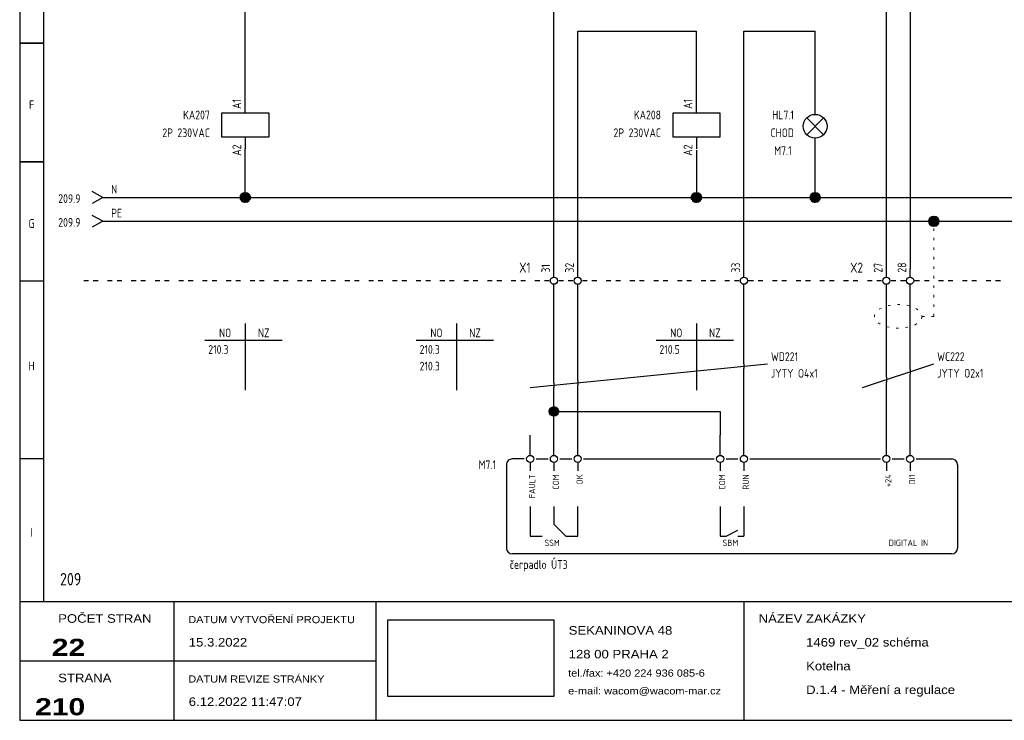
# Model space of a CAD drawing. Header units: millimetres. Extents: x 8 to 412, y 5 to 282.
# Tile 1 of 3: x 8 to 215, y 5 to 152. Entities that reach past the tile are written whole.
import ezdxf
from ezdxf.enums import TextEntityAlignment as Align

# ---------------------------------------------------------------- set-up
doc = ezdxf.new("R2010")
doc.units = ezdxf.units.MM
doc.linetypes.add('Caddy_Dot', pattern=[2, 0.5, -1.5])
doc.linetypes.add('Caddy_Solid', pattern=[0])
doc.layers.add('Caddy_1', color=7, linetype='Caddy_Solid', lineweight=25)
doc.layers.add('Caddy_4', color=7, linetype='Caddy_Dot', lineweight=18)
doc.styles.add('Caddy_Arial', font='arial.ttf', dxfattribs={"width": 1.1})
doc.styles.add('Caddy_Arial Black', font='ariblk.ttf', dxfattribs={"width": 1.1})
doc.styles.add('Caddy_Vectorfont1p', font='isocp___.ttf', dxfattribs={"width": 0.9})
picture_1 = doc.add_image_def('image1.jpg', size_in_pixel=(1084, 500))
pattern_1 = [(28.64789, (0, 0), (-0.047942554, 0.087758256), []), (118.64789, (0, 0), (-0.087758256, -0.047942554), [])]

# ---------------------------------------------------------------- blocks, each defined once
blk = doc.blocks.new('4ADCC00A1052')
at = {"layer": 'Caddy_1', "color": 7, "linetype": 'Caddy_Solid', "lineweight": 25}
for p, q in [((7.5, 282.5), (7.5, 5)), ((12.5, 277.5), (12.5, 30)), ((12.5, 147.5), (7.5, 147.5)), ((7.5, 147.5), (12.5, 147.5)), ((12.5, 122.5), (7.5, 122.5)), ((7.5, 122.5), (12.5, 122.5)), ((7.5, 97.5), (12.5, 97.5)), ((12.5, 60), (7.5, 60)), ((7.5, 30), (412.5, 30)), ((40, 5), (40, 30)), ((82.5, 30), (82.5, 5)), ((160, 30), (160, 5)), ((7.5, 17.5), (82.5, 17.5)), ((7.5, 5), (412.5, 5))]:
    blk.add_line(p, q, dxfattribs=at)
at = {"layer": 'Caddy_1', "color": 7, "lineweight": 25, "style": 'Caddy_Vectorfont1p', "width": 0.9}
for s, p in [('F', (10, 133.61)), ('G', (10, 108.61)), ('H', (10, 78.61)), ('I', (10, 43.61))]:
    blk.add_text(s, height=1.84, dxfattribs=at).set_placement(p, align=Align.CENTER)
at = {"layer": 'Caddy_1', "color": 1, "lineweight": 25, "true_color": 0xff0000, "style": 'Caddy_Vectorfont1p', "width": 0.9}
blk.add_text('209', height=2.625, dxfattribs=at).set_placement((16, 33.38))
at = {"layer": 'Caddy_1', "color": 7, "lineweight": 25, "style": 'Caddy_Arial', "width": 1.1}
for s, height, p in [('POČET STRAN', 1.8, (15.6, 25.52)), ('DATUM VYTVOŘENÍ PROJEKTU', 1.5, (43, 25.44)), ('NÁZEV ZAKÁZKY', 1.8, (163.1, 25.52)), ('SEKANINOVA 48', 1.8, (123.1, 23.02)), ('15.3.2022', 1.8, (43.1, 20.52)), ('1469 rev_02 schéma', 1.8, (173.1, 20.52)), ('128 00 PRAHA 2', 1.8, (123.1, 18.02)), ('Kotelna', 1.8, (173.1, 15.52)), ('STRANA', 1.8, (15.6, 13.02)), ('DATUM REVIZE STRÁNKY', 1.5, (43, 12.94)), ('tel./fax: +420 224 936 085-6', 1.5, (123, 14.19)), ('D.1.4 - Měření a regulace', 1.8, (173.1, 10.52)), ('e-mail: wacom@wacom-mar.cz', 1.5, (123, 10.44)), ('6.12.2022 11:47:07', 1.8, (43.1, 8.02))]:
    blk.add_text(s, height=height, dxfattribs=at).set_placement(p)
at = {"layer": 'Caddy_1', "color": 7, "lineweight": 25, "style": 'Caddy_Arial Black', "width": 1.1}
for s, p in [('22', (21.3, 18.55)), ('210', (21.3, 6.05))]:
    blk.add_text(s, height=3.6, dxfattribs=at).set_placement(p, align=Align.RIGHT)
at = {"color": 18, "true_color": 0x000000}
image = blk.add_image(picture_1, insert=(85, 10), size_in_units=(35, 16.14), dxfattribs=at)
blk = doc.blocks.new('49F3941740B2')
at = {"layer": 'Caddy_1', "color": 7, "linetype": 'Caddy_Solid', "lineweight": 25}
for p, q in [((22, 97.5), (21, 97.5)), ((24, 97.5), (23, 97.5)), ((27, 97.5), (26, 97.5)), ((29, 97.5), (28, 97.5)), ((32, 97.5), (31, 97.5)), ((34, 97.5), (33, 97.5)), ((37, 97.5), (36, 97.5)), ((39, 97.5), (38, 97.5)), ((42, 97.5), (41, 97.5)), ((44, 97.5), (43, 97.5)), ((47, 97.5), (46, 97.5)), ((49, 97.5), (48, 97.5)), ((52, 97.5), (51, 97.5)), ((54, 97.5), (53, 97.5)), ((57, 97.5), (56, 97.5)), ((59, 97.5), (58, 97.5)), ((62, 97.5), (61, 97.5)), ((64, 97.5), (63, 97.5)), ((67, 97.5), (66, 97.5)), ((69, 97.5), (68, 97.5)), ((72, 97.5), (71, 97.5)), ((74, 97.5), (73, 97.5)), ((77, 97.5), (76, 97.5)), ((79, 97.5), (78, 97.5)), ((82, 97.5), (81, 97.5)), ((84, 97.5), (83, 97.5)), ((87, 97.5), (86, 97.5)), ((89, 97.5), (88, 97.5)), ((92, 97.5), (91, 97.5)), ((94, 97.5), (93, 97.5)), ((97, 97.5), (96, 97.5)), ((99, 97.5), (98, 97.5)), ((102, 97.5), (101, 97.5)), ((104, 97.5), (103, 97.5)), ((107, 97.5), (106, 97.5)), ((109, 97.5), (108, 97.5)), ((112, 97.5), (111, 97.5)), ((114, 97.5), (113, 97.5)), ((117, 97.5), (116, 97.5)), ((119, 97.5), (118, 97.5)), ((122, 97.5), (121, 97.5)), ((124, 97.5), (123, 97.5)), ((127, 97.5), (126, 97.5)), ((129, 97.5), (128, 97.5)), ((132, 97.5), (131, 97.5)), ((134, 97.5), (133, 97.5)), ((137, 97.5), (136, 97.5)), ((139, 97.5), (138, 97.5)), ((142, 97.5), (141, 97.5)), ((144, 97.5), (143, 97.5)), ((147, 97.5), (146, 97.5)), ((149, 97.5), (148, 97.5)), ((152, 97.5), (151, 97.5)), ((154, 97.5), (153, 97.5)), ((157, 97.5), (156, 97.5)), ((159, 97.5), (158, 97.5)), ((162, 97.5), (161, 97.5)), ((164, 97.5), (163, 97.5)), ((167, 97.5), (166, 97.5)), ((169, 97.5), (168, 97.5)), ((172, 97.5), (171, 97.5)), ((174, 97.5), (173, 97.5)), ((177, 97.5), (176, 97.5)), ((179, 97.5), (178, 97.5)), ((182, 97.5), (181, 97.5)), ((184, 97.5), (183, 97.5)), ((187, 97.5), (186, 97.5)), ((189, 97.5), (188, 97.5)), ((192, 97.5), (191, 97.5)), ((194, 97.5), (193, 97.5)), ((197, 97.5), (196, 97.5)), ((199, 97.5), (198, 97.5)), ((202, 97.5), (201, 97.5)), ((204, 97.5), (203, 97.5)), ((207, 97.5), (206, 97.5)), ((209, 97.5), (208, 97.5)), ((212, 97.5), (211, 97.5)), ((214, 97.5), (213, 97.5))]:
    blk.add_line(p, q, dxfattribs=at)
blk = doc.blocks.new('ADAAE9FB4AEF')
at = {"layer": 'Caddy_1', "color": 70, "linetype": 'Caddy_Solid', "lineweight": 25, "true_color": 0x7cfc00}
for q in [(22.75, 111.25), (22.75, 108.75)]:
    blk.add_line((25, 110), q, dxfattribs=at)
at = {"layer": 'Caddy_1', "color": 70, "lineweight": 25, "true_color": 0x7cfc00, "style": 'Caddy_Vectorfont1p', "width": 0.9}
blk.add_text('209.9', height=1.838, dxfattribs=at).set_placement((20.28, 108.86), align=Align.RIGHT)
blk.add_attdef('$TAG160010', (26.76, 110.81), '', height=1.84, dxfattribs=at)
blk = doc.blocks.new('656F5B292481')
at = {"layer": 'Caddy_1', "color": 150, "linetype": 'Caddy_Solid', "lineweight": 25, "true_color": 0x1e90ff}
for q in [(22.75, 116.25), (22.75, 113.75)]:
    blk.add_line((25, 115), q, dxfattribs=at)
at = {"layer": 'Caddy_1', "color": 150, "lineweight": 25, "true_color": 0x1e90ff, "style": 'Caddy_Vectorfont1p', "width": 0.9}
blk.add_text('209.9', height=1.838, dxfattribs=at).set_placement((20.28, 113.86), align=Align.RIGHT)
blk.add_attdef('$TAG160010', (26.76, 115.81), '', height=1.84, dxfattribs=at)
blk = doc.blocks.new('3C37C611F326')
at = {"layer": 'Caddy_1', "color": 7, "linetype": 'Caddy_Solid', "lineweight": 25}
for p, q in [((55, 132.75), (55, 135.25)), ((60, 132.75), (50, 132.75)), ((50, 132.75), (50, 127.75)), ((60, 127.75), (60, 132.75)), ((50, 127.75), (60, 127.75)), ((55, 127.75), (55, 125.25))]:
    blk.add_line(p, q, dxfattribs=at)
at = {"layer": 'Caddy_1', "color": 7, "lineweight": 25, "style": 'Caddy_Vectorfont1p', "width": 0.9}
blk.add_attdef('$TAG175000_00', (54.14, 133.65), '', height=1.84, rotation=90, dxfattribs=at)
for tag, p in [('$TAG160010', (47.54, 131.46)), ('$TAG160030', (47.54, 127.71))]:
    blk.add_attdef(tag, text='', height=1.84, dxfattribs=at).set_placement(p, align=Align.RIGHT)
blk.add_attdef('$TAG175000_01', text='', height=1.84, rotation=90, dxfattribs=at).set_placement((54.14, 126.15), align=Align.RIGHT)
blk = doc.blocks.new('6C873A55D00A')
at = {"layer": 'Caddy_1', "color": 7, "linetype": 'Caddy_Solid', "lineweight": 25}
for p, q in [((175, 132.5), (175, 135)), ((173.23, 131.77), (176.77, 128.23)), ((173.23, 128.23), (176.77, 131.77)), ((175, 125), (175, 127.5))]:
    blk.add_line(p, q, dxfattribs=at)
blk.add_circle((175, 130), 2.5, dxfattribs=at)
at = {"layer": 'Caddy_1', "color": 7, "lineweight": 25, "style": 'Caddy_Vectorfont1p', "width": 0.9}
for tag, p in [('$TAG160010', (170.53, 131.46)), ('$TAG160030', (170.53, 127.71)), ('$TAG165200', (170.04, 123.96))]:
    blk.add_attdef(tag, text='', height=1.84, dxfattribs=at).set_placement(p, align=Align.RIGHT)
blk = doc.blocks.new('28C3300E53BE')
at = {"layer": 'Caddy_1', "color": 7, "linetype": 'Caddy_Solid', "lineweight": 25}
for p, q in [((120, 98.25), (120, 100)), ((120, 95), (120, 96.75))]:
    blk.add_line(p, q, dxfattribs=at)
blk.add_circle((120, 97.5), 0.75, dxfattribs=at)
at = {"layer": 'Caddy_1', "color": 7, "lineweight": 25, "style": 'Caddy_Vectorfont1p', "width": 0.9}
blk.add_text('31', height=1.838, rotation=90, dxfattribs=at).set_placement((119.19, 99.2))
blk.add_attdef('$TAG160010', text='', height=2.1, dxfattribs=at).set_placement((115.07, 99.2), align=Align.RIGHT)
blk = doc.blocks.new('F913C204B947')
at = {"layer": 'Caddy_1', "color": 7, "linetype": 'Caddy_Solid', "lineweight": 25}
for p, q in [((125, 98.25), (125, 100)), ((125, 95), (125, 96.75))]:
    blk.add_line(p, q, dxfattribs=at)
blk.add_circle((125, 97.5), 0.75, dxfattribs=at)
at = {"layer": 'Caddy_1', "color": 7, "lineweight": 25, "style": 'Caddy_Vectorfont1p', "width": 0.9}
blk.add_text('32', height=1.838, rotation=90, dxfattribs=at).set_placement((124.19, 99.2))
blk = doc.blocks.new('61E5F2E8C159')
at = {"layer": 'Caddy_1', "color": 7, "linetype": 'Caddy_Solid', "lineweight": 25}
for p, q in [((160, 98.25), (160, 100)), ((160, 95), (160, 96.75))]:
    blk.add_line(p, q, dxfattribs=at)
blk.add_circle((160, 97.5), 0.75, dxfattribs=at)
at = {"layer": 'Caddy_1', "color": 7, "lineweight": 25, "style": 'Caddy_Vectorfont1p', "width": 0.9}
blk.add_text('33', height=1.838, rotation=90, dxfattribs=at).set_placement((159.19, 99.2))
blk = doc.blocks.new('559C87F7C713')
at = {"layer": 'Caddy_1', "color": 7, "linetype": 'Caddy_Solid', "lineweight": 25}
for p, q in [((150, 132.75), (150, 135.25)), ((155, 132.75), (145, 132.75)), ((145, 132.75), (145, 127.75)), ((155, 127.75), (155, 132.75)), ((145, 127.75), (155, 127.75)), ((150, 127.75), (150, 125.25))]:
    blk.add_line(p, q, dxfattribs=at)
at = {"layer": 'Caddy_1', "color": 7, "lineweight": 25, "style": 'Caddy_Vectorfont1p', "width": 0.9}
blk.add_attdef('$TAG175000_00', (149.14, 133.65), '', height=1.84, rotation=90, dxfattribs=at)
for tag, p in [('$TAG160010', (142.54, 131.46)), ('$TAG160030', (142.54, 127.71))]:
    blk.add_attdef(tag, text='', height=1.84, dxfattribs=at).set_placement(p, align=Align.RIGHT)
blk.add_attdef('$TAG175000_01', text='', height=1.84, rotation=90, dxfattribs=at).set_placement((149.14, 126.15), align=Align.RIGHT)
blk = doc.blocks.new('CA4B70E61664')
at = {"layer": 'Caddy_1', "color": 7, "linetype": 'Caddy_Solid', "lineweight": 25}
for p, q in [((190, 98.25), (190, 100)), ((190, 95), (190, 96.75))]:
    blk.add_line(p, q, dxfattribs=at)
blk.add_circle((190, 97.5), 0.75, dxfattribs=at)
at = {"layer": 'Caddy_1', "color": 7, "lineweight": 25, "style": 'Caddy_Vectorfont1p', "width": 0.9}
blk.add_text('27', height=1.838, rotation=90, dxfattribs=at).set_placement((189.19, 99.2))
blk.add_attdef('$TAG160010', text='', height=2.1, dxfattribs=at).set_placement((185.07, 99.2), align=Align.RIGHT)
blk = doc.blocks.new('78B4A3B819B9')
at = {"layer": 'Caddy_1', "color": 7, "linetype": 'Caddy_Solid', "lineweight": 25}
for p, q in [((195, 98.25), (195, 100)), ((195, 95), (195, 96.75))]:
    blk.add_line(p, q, dxfattribs=at)
blk.add_circle((195, 97.5), 0.75, dxfattribs=at)
at = {"layer": 'Caddy_1', "color": 7, "lineweight": 25, "style": 'Caddy_Vectorfont1p', "width": 0.9}
blk.add_text('28', height=1.838, rotation=90, dxfattribs=at).set_placement((194.19, 99.2))
blk = doc.blocks.new('BB42F84B71D3')
at = {"layer": 'Caddy_1', "color": 7, "linetype": 'Caddy_Solid', "lineweight": 25}
for p, q in [((115, 62.5), (115, 65)), ((120, 62.5), (120, 65)), ((125, 62.5), (125, 65)), ((155, 62.5), (155, 65)), ((160, 62.5), (160, 65)), ((190, 62.5), (190, 65)), ((195, 62.5), (195, 65)), ((115, 60.75), (115, 62.5)), ((120, 60.75), (120, 62.5)), ((125, 60.75), (125, 62.5)), ((155, 60.75), (155, 62.5)), ((160, 60.75), (160, 62.5)), ((190, 60.75), (190, 62.5)), ((195, 60.75), (195, 62.5)), ((110, 58.75), (110, 41.25)), ((113.75, 60), (111.25, 60)), ((115, 59.25), (115, 57.5)), ((116.25, 60), (118.75, 60)), ((120, 59.25), (120, 57.5)), ((121.25, 60), (123.75, 60)), ((125, 59.25), (125, 57.5)), ((126.25, 60), (128.75, 60)), ((128.75, 60), (153.75, 60)), ((155, 59.25), (155, 57.5)), ((156.25, 60), (158.75, 60)), ((160, 59.25), (160, 57.5)), ((161.25, 60), (188.75, 60)), ((190, 59.25), (190, 57.5)), ((191.25, 60), (193.75, 60)), ((195, 59.25), (195, 57.5)), ((196.25, 60), (203.75, 60)), ((205, 58.75), (205, 41.25)), ((115, 50), (115, 43.75)), ((120, 50), (120, 46.25)), ((125, 43.75), (125, 50)), ((155, 50), (155, 47.5)), ((160, 50), (160, 43.75)), ((120, 46.25), (122.5, 43.75)), ((155, 47.5), (155, 43.75)), ((115, 43.75), (117.5, 43.75)), ((122.5, 43.75), (125, 43.75)), ((155, 43.75), (156.25, 43.75)), ((156.25, 43.75), (158.75, 45)), ((158.75, 43.75), (160, 43.75)), ((128.75, 40), (111.25, 40)), ((203.75, 40), (128.75, 40))]:
    blk.add_line(p, q, dxfattribs=at)
for centre in [(115, 60), (120, 60), (125, 60), (155, 60), (160, 60), (190, 60), (195, 60)]:
    blk.add_circle(centre, 0.75, dxfattribs=at)
for centre, start_param, end_param in [((111.25, 58.75), 1.570796, 3.141593), ((203.75, 58.75), 0, 1.570796), ((111.25, 41.25), 3.141593, 4.712389), ((203.75, 41.25), 4.712389, 6.283185)]:
    blk.add_ellipse(centre, major_axis=(1.25, 0), ratio=1, start_param=start_param, end_param=end_param, dxfattribs=at)
at = {"layer": 'Caddy_1', "color": 7, "lineweight": 25, "style": 'Caddy_Vectorfont1p', "width": 0.9}
for s, p in [('FAULT', (116.06, 56.75)), ('COM', (121.06, 56.75)), ('OK', (126.06, 56.75)), ('COM', (156.06, 56.75)), ('RUN', (161.06, 56.75)), ('+24', (191.06, 56.75)), ('DI1', (196.06, 56.75))]:
    blk.add_text(s, height=1.313, rotation=90, dxfattribs=at).set_placement(p, align=Align.RIGHT)
for s, p in [('SSM', (118, 41.69)), ('SBM', (155.5, 41.69)), ('DIGITAL IN', (190.5, 41.69))]:
    blk.add_text(s, height=1.313, dxfattribs=at).set_placement(p)
blk.add_attdef('$TAG160010', text='', height=1.84, dxfattribs=at).set_placement((107.8, 57.86), align=Align.RIGHT)
blk.add_attdef('$TAG160030', (110.7, 36.86), '', height=1.84, dxfattribs=at)
blk = doc.blocks.new('29DC02EF7C81')
at = {"layer": 'Caddy_1'}
h = blk.add_hatch(color=7, dxfattribs=at)
edge = h.paths.add_edge_path(flags=0)
edge.add_arc((120, 70), 1, 0, 360)
at = {"layer": 'Caddy_1', "color": 7, "linetype": 'Caddy_Solid', "lineweight": 25}
blk.add_circle((120, 70), 1, dxfattribs=at)
blk = doc.blocks.new('0E255A7BD1B7')
at = {"layer": 'Caddy_1', "color": 7, "linetype": 'Caddy_Solid', "lineweight": 25}
blk.add_line((120, 76), (120, 75), dxfattribs=at)
at = {"layer": 'Caddy_1', "color": 7, "lineweight": 25, "style": 'Caddy_Vectorfont1p', "width": 0.9}
for tag, p in [('$TAG160010', (165.7, 80.61)), ('$TAG160040', (165.7, 77.11))]:
    blk.add_attdef(tag, p, '', height=1.84, dxfattribs=at)
blk = doc.blocks.new('42CF99DD9FE4')
at = {"layer": 'Caddy_1', "color": 7, "linetype": 'Caddy_Solid', "lineweight": 25}
blk.add_line((125, 76.5), (125, 75.5), dxfattribs=at)
blk = doc.blocks.new('01765FC4361F')
at = {"layer": 'Caddy_1', "color": 7, "linetype": 'Caddy_Solid', "lineweight": 25}
blk.add_line((160, 80), (160, 79), dxfattribs=at)
blk = doc.blocks.new('703647EEA935')
at = {"layer": 'Caddy_1', "color": 7, "linetype": 'Caddy_Solid', "lineweight": 25}
blk.add_line((190, 77.17), (190, 76.17), dxfattribs=at)
at = {"layer": 'Caddy_1', "color": 7, "lineweight": 25, "style": 'Caddy_Vectorfont1p', "width": 0.9}
for tag, p in [('$TAG160010', (200.7, 80.61)), ('$TAG160040', (200.7, 77.11))]:
    blk.add_attdef(tag, p, '', height=1.84, dxfattribs=at)
blk = doc.blocks.new('095F55D09591')
at = {"layer": 'Caddy_1', "color": 7, "linetype": 'Caddy_Solid', "lineweight": 25}
blk.add_line((195, 78.83), (195, 77.83), dxfattribs=at)
blk = doc.blocks.new('67E90BA5FA1F')
at = {"layer": 'Caddy_4', "color": 7, "linetype": 'Caddy_Dot', "lineweight": 18}
blk.add_line((197.5, 90), (200, 90), dxfattribs=at)
blk.add_ellipse((192.5, 90), major_axis=(5, 0), ratio=0.5, dxfattribs=at)
blk = doc.blocks.new('416E1675323A')
at = {"layer": 'Caddy_4', "color": 7, "linetype": 'Caddy_Dot', "lineweight": 18}
blk.add_line((200, 90), (200, 110), dxfattribs=at)
at = {"layer": 'Caddy_4'}
blk.add_blockref('67E90BA5FA1F', (0, 0, 1), dxfattribs=at)
blk = doc.blocks.new('EC5B7A90F6A7')
at = {"layer": 'Caddy_1', "color": 7, "linetype": 'Caddy_Solid', "lineweight": 25}
for p, q in [((99.5, 88.5), (99.5, 74.5)), ((91.01, 85), (107.29, 85))]:
    blk.add_line(p, q, dxfattribs=at)
at = {"layer": 'Caddy_1', "color": 7, "lineweight": 25, "style": 'Caddy_Vectorfont1p', "width": 0.9}
for s, p in [('NO', (95.26, 85.61)), ('NZ', (103.39, 85.61))]:
    blk.add_text(s, height=1.838, dxfattribs=at).set_placement(p, align=Align.CENTER)
for p in [(91.71, 82.11), (91.71, 78.61)]:
    blk.add_text('210.3', height=1.838, dxfattribs=at).set_placement(p)
blk = doc.blocks.new('F4BA0A4D024A')
at = {"layer": 'Caddy_1', "color": 7, "linetype": 'Caddy_Solid', "lineweight": 25}
for p, q in [((55, 88.5), (55, 74.5)), ((46.51, 85), (62.79, 85))]:
    blk.add_line(p, q, dxfattribs=at)
at = {"layer": 'Caddy_1', "color": 7, "lineweight": 25, "style": 'Caddy_Vectorfont1p', "width": 0.9}
for s, p in [('NO', (50.76, 85.61)), ('NZ', (58.89, 85.61))]:
    blk.add_text(s, height=1.838, dxfattribs=at).set_placement(p, align=Align.CENTER)
blk.add_text('210.3', height=1.838, dxfattribs=at).set_placement((47.21, 82.11))
blk = doc.blocks.new('51007E304A22')
at = {"layer": 'Caddy_1', "color": 7, "linetype": 'Caddy_Solid', "lineweight": 25}
for p, q in [((150, 88.5), (150, 74.5)), ((141.51, 85), (157.79, 85))]:
    blk.add_line(p, q, dxfattribs=at)
at = {"layer": 'Caddy_1', "color": 7, "lineweight": 25, "style": 'Caddy_Vectorfont1p', "width": 0.9}
for s, p in [('NO', (145.76, 85.61)), ('NZ', (153.89, 85.61))]:
    blk.add_text(s, height=1.838, dxfattribs=at).set_placement(p, align=Align.CENTER)
blk.add_text('210.5', height=1.838, dxfattribs=at).set_placement((142.21, 82.11))

msp = doc.modelspace()

# ---------------------------------------------------------------- hatches: boundary and pattern name
at = {"layer": 'Caddy_1'}
h = msp.add_hatch(dxfattribs=at)
h.set_pattern_fill('_USER', scale=0.1, angle=28.6479, style=0, double=1, pattern_type=0)
h.set_pattern_definition(pattern_1)
edge = h.paths.add_edge_path(flags=0)
edge.add_arc((55, 115), 1, 0, 360)
h = msp.add_hatch(dxfattribs=at)
h.set_pattern_fill('_USER', scale=0.1, angle=28.6479, style=0, double=1, pattern_type=0)
h.set_pattern_definition(pattern_1)
edge = h.paths.add_edge_path(flags=0)
edge.add_arc((150, 115), 1, 0, 360)
h = msp.add_hatch(dxfattribs=at)
h.set_pattern_fill('_USER', scale=0.1, angle=28.6479, style=0, double=1, pattern_type=0)
h.set_pattern_definition(pattern_1)
edge = h.paths.add_edge_path(flags=0)
edge.add_arc((175, 115), 1, 0, 360)
at = {"layer": 'Caddy_1', "true_color": 0x7cfc00}
h = msp.add_hatch(dxfattribs=at)
h.set_pattern_fill('_USER', color=70, scale=0.1, angle=28.6479, style=0, double=1, pattern_type=0)
h.set_pattern_definition(pattern_1)
edge = h.paths.add_edge_path(flags=0)
edge.add_arc((200, 110), 1, 0, 360)

# ---------------------------------------------------------------- linework, layer by layer
at = {"layer": 'Caddy_1', "color": 7, "linetype": 'Caddy_Solid', "lineweight": 25}
for p, q in [((55, 135.25), (55, 240)), ((195, 195), (195, 100)), ((190, 100), (190, 180)), ((120, 100), (120, 155)), ((125, 100), (125, 150)), ((125, 150), (150, 150)), ((150, 135.25), (150, 150)), ((160, 100), (160, 150)), ((160, 150), (175, 150)), ((175, 135), (175, 150)), ((55, 115), (55, 125.25)), ((150, 125), (150, 115)), ((175, 115), (175, 125)), ((120, 76), (120, 95)), ((125, 76.5), (125, 95)), ((160, 80), (160, 95)), ((190, 77.17), (190, 95)), ((195, 78.83), (195, 95)), ((115, 75), (165, 80)), ((160, 65), (160, 79)), ((185, 75), (200, 80)), ((195, 65), (195, 77.83)), ((120, 65), (120, 75)), ((125, 65), (125, 75.5)), ((190, 65), (190, 76.17)), ((120, 70), (155, 70)), ((155, 70), (155, 65))]:
    msp.add_line(p, q, dxfattribs=at)
at = {"layer": 'Caddy_1', "color": 150, "linetype": 'Caddy_Solid', "lineweight": 25, "true_color": 0x1e90ff}
for p, q in [((25, 115), (55, 115)), ((55, 115), (150, 115)), ((150, 115), (175, 115)), ((175, 115), (235, 115))]:
    msp.add_line(p, q, dxfattribs=at)
at = {"layer": 'Caddy_1', "color": 70, "linetype": 'Caddy_Solid', "lineweight": 25, "true_color": 0x7cfc00}
for p, q in [((25, 110), (200, 110)), ((200, 110), (380, 110))]:
    msp.add_line(p, q, dxfattribs=at)
at = {"layer": 'Caddy_1', "color": 7, "lineweight": 40}
for centre in [(55, 115), (150, 115), (175, 115)]:
    msp.add_circle(centre, 1, dxfattribs=at)
at = {"layer": 'Caddy_1', "color": 70, "lineweight": 40, "true_color": 0x7cfc00}
msp.add_circle((200, 110), 1, dxfattribs=at)

# ---------------------------------------------------------------- block references
at = {"layer": 'Caddy_1'}
for name in ['4ADCC00A1052', '78B4A3B819B9', 'F913C204B947', '61E5F2E8C159', '49F3941740B2', 'F4BA0A4D024A', 'EC5B7A90F6A7', '51007E304A22', '01765FC4361F', '095F55D09591', '42CF99DD9FE4', '29DC02EF7C81']:
    msp.add_blockref(name, (0, 0, 1), dxfattribs=at)
ref = msp.add_blockref('3C37C611F326', (0, 0, 1), dxfattribs=at)
ref.add_attrib('$TAG160010', 'KA207', dxfattribs={"color": 7, "lineweight": 25, "height": 1.838, "style": 'Caddy_Vectorfont1p', "width": 0.9}).set_placement((47.54, 131.46), align=Align.RIGHT)
ref.add_attrib('$TAG160030', '2P 230VAC', dxfattribs={"color": 7, "lineweight": 25, "height": 1.838, "style": 'Caddy_Vectorfont1p', "width": 0.9}).set_placement((47.54, 127.71), align=Align.RIGHT)
ref.add_attrib('$TAG175000_00', 'A1', (54.14, 133.65), dxfattribs={"color": 7, "lineweight": 25, "height": 1.838, "rotation": 90, "style": 'Caddy_Vectorfont1p', "width": 0.9})
ref.add_attrib('$TAG175000_01', 'A2', dxfattribs={"color": 7, "lineweight": 25, "height": 1.838, "rotation": 90, "style": 'Caddy_Vectorfont1p', "width": 0.9}).set_placement((54.14, 126.15), align=Align.RIGHT)
ref = msp.add_blockref('559C87F7C713', (0, 0, 1), dxfattribs=at)
ref.add_attrib('$TAG160010', 'KA208', dxfattribs={"color": 7, "lineweight": 25, "height": 1.838, "style": 'Caddy_Vectorfont1p', "width": 0.9}).set_placement((142.54, 131.46), align=Align.RIGHT)
ref.add_attrib('$TAG160030', '2P 230VAC', dxfattribs={"color": 7, "lineweight": 25, "height": 1.838, "style": 'Caddy_Vectorfont1p', "width": 0.9}).set_placement((142.54, 127.71), align=Align.RIGHT)
ref.add_attrib('$TAG175000_00', 'A1', (149.14, 133.65), dxfattribs={"color": 7, "lineweight": 25, "height": 1.838, "rotation": 90, "style": 'Caddy_Vectorfont1p', "width": 0.9})
ref.add_attrib('$TAG175000_01', 'A2', dxfattribs={"color": 7, "lineweight": 25, "height": 1.838, "rotation": 90, "style": 'Caddy_Vectorfont1p', "width": 0.9}).set_placement((149.14, 126.15), align=Align.RIGHT)
ref = msp.add_blockref('6C873A55D00A', (0, 0, 1), dxfattribs=at)
ref.add_attrib('$TAG160010', 'HL7.1', dxfattribs={"color": 7, "lineweight": 25, "height": 1.838, "style": 'Caddy_Vectorfont1p', "width": 0.9}).set_placement((170.53, 131.46), align=Align.RIGHT)
ref.add_attrib('$TAG160030', 'CHOD', dxfattribs={"color": 7, "lineweight": 25, "height": 1.838, "style": 'Caddy_Vectorfont1p', "width": 0.9}).set_placement((170.53, 127.71), align=Align.RIGHT)
ref.add_attrib('$TAG165200', 'M7.1', dxfattribs={"color": 7, "lineweight": 25, "height": 1.838, "style": 'Caddy_Vectorfont1p', "width": 0.9}).set_placement((170.04, 123.96), align=Align.RIGHT)
ref = msp.add_blockref('656F5B292481', (0, 0, 1), dxfattribs=at)
ref.add_attrib('$TAG160010', 'N', (26.76, 115.81), dxfattribs={"color": 150, "lineweight": 25, "true_color": 0x1e90ff, "height": 1.84, "style": 'Caddy_Vectorfont1p', "width": 0.9})
ref = msp.add_blockref('ADAAE9FB4AEF', (0, 0, 1), dxfattribs=at)
ref.add_attrib('$TAG160010', 'PE', (26.76, 110.81), dxfattribs={"color": 70, "lineweight": 25, "true_color": 0x7cfc00, "height": 1.838, "style": 'Caddy_Vectorfont1p', "width": 0.9})
ref = msp.add_blockref('CA4B70E61664', (0, 0, 1), dxfattribs=at)
ref.add_attrib('$TAG160010', 'X2', dxfattribs={"color": 7, "lineweight": 25, "height": 2.1, "style": 'Caddy_Vectorfont1p', "width": 0.9}).set_placement((185.07, 99.2), align=Align.RIGHT)
ref = msp.add_blockref('28C3300E53BE', (0, 0, 1), dxfattribs=at)
ref.add_attrib('$TAG160010', 'X1', dxfattribs={"color": 7, "lineweight": 25, "height": 2.1, "style": 'Caddy_Vectorfont1p', "width": 0.9}).set_placement((115.07, 99.2), align=Align.RIGHT)
ref = msp.add_blockref('0E255A7BD1B7', (0, 0, 1), dxfattribs=at)
ref.add_attrib('$TAG160010', 'WD221', (165.7, 80.61), dxfattribs={"color": 7, "lineweight": 25, "height": 1.838, "style": 'Caddy_Vectorfont1p', "width": 0.9})
ref.add_attrib('$TAG160040', 'JYTY O4x1', (165.7, 77.11), dxfattribs={"color": 7, "lineweight": 25, "height": 1.838, "style": 'Caddy_Vectorfont1p', "width": 0.9})
ref = msp.add_blockref('703647EEA935', (0, 0, 1), dxfattribs=at)
ref.add_attrib('$TAG160010', 'WC222', (200.7, 80.61), dxfattribs={"color": 7, "lineweight": 25, "height": 1.838, "style": 'Caddy_Vectorfont1p', "width": 0.9})
ref.add_attrib('$TAG160040', 'JYTY O2x1', (200.7, 77.11), dxfattribs={"color": 7, "lineweight": 25, "height": 1.838, "style": 'Caddy_Vectorfont1p', "width": 0.9})
ref = msp.add_blockref('BB42F84B71D3', (0, 0, 1), dxfattribs=at)
ref.add_attrib('$TAG160030', 'čerpadlo ÚT3', (110.7, 36.86), dxfattribs={"color": 7, "lineweight": 25, "height": 1.8375, "style": 'Caddy_Vectorfont1p', "width": 0.9})
ref.add_attrib('$TAG160010', 'M7.1', dxfattribs={"color": 7, "lineweight": 25, "height": 1.838, "style": 'Caddy_Vectorfont1p', "width": 0.9}).set_placement((107.8, 57.86), align=Align.RIGHT)
at = {"layer": 'Caddy_4'}
msp.add_blockref('416E1675323A', (0, 0, 1), dxfattribs=at)

doc.saveas('drawing.dxf')
